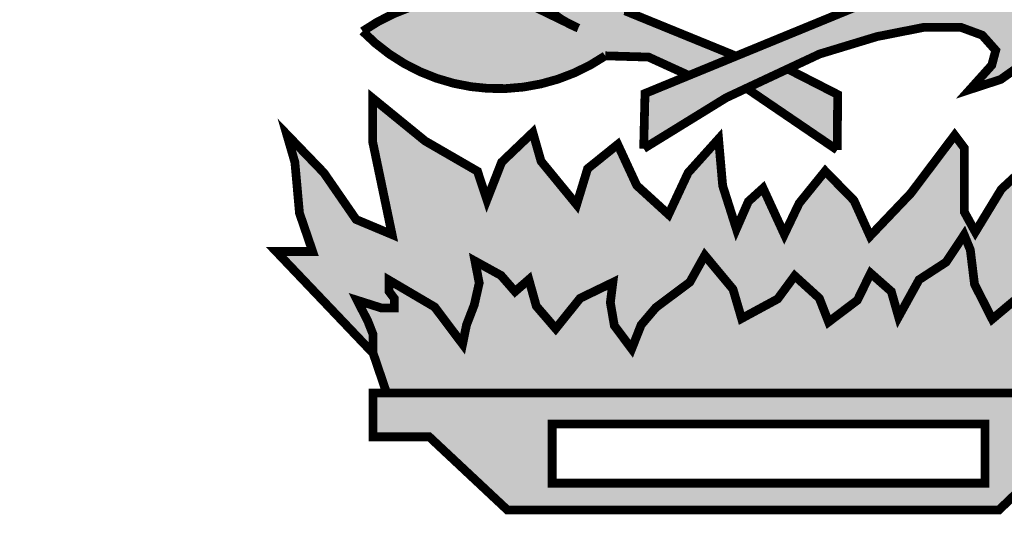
# Model space of a CAD drawing. Header units: millimetres. Extents: x 37.1 to 121.2, y 27.3 to 86.7.
# Tile 6 of 9: x 116.938 to 118.721, y 28.951 to 29.847. Entities that reach past the tile are written whole.
import ezdxf

# ---------------------------------------------------------------- set-up
doc = ezdxf.new("R2010")
doc.units = ezdxf.units.MM
doc.header["$MEASUREMENT"] = 0
doc.layers.get('0').update_dxf_attribs({"lineweight": 5})
doc.layers.add('TXT', color=114, linetype='Continuous')

# ---------------------------------------------------------------- blocks, each defined once
blk = doc.blocks.new('A$Cfa6a0658')
at = {"layer": 'TXT'}
h = blk.add_hatch(color=94, dxfattribs=at)
h.dxf.hatch_style = 1
h.paths.add_polyline_path([(14.59428916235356, 8.788757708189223), (14.83510375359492, 9.02099359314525), (15.16796189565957, 9.193578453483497), (15.40161090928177, 9.193578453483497), (15.55524430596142, 9.148828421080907), (15.70887770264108, 8.963460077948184), (15.77289872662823, 8.787675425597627), (15.86890893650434, 9.043360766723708), (15.86890893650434, 9.190378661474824), (15.79209223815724, 9.417297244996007), (15.62886208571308, 9.593066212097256), (15.311998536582, 9.593066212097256), (15.02396790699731, 9.513165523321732), (14.72629786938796, 9.385330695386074), (15.13622862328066, 9.775877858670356), (15.49472076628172, 9.996396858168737), (15.82437998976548, 10.04434668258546), (16.03883549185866, 9.951662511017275), (16.19246888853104, 9.747111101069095), (16.28528017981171, 9.424324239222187), (16.38129038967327, 9.67360999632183), (16.42611790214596, 10.03794709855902), (16.36201157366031, 10.23114238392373), (16.18278682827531, 10.42609441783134), (15.80830009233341, 10.49321162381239), (15.53946297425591, 10.43887790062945), (15.25458861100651, 10.30145938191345), (14.98250992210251, 10.06495710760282), (15.03693419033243, 10.31424286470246), (15.20016434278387, 10.55074513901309), (15.37994356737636, 10.7950586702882), (15.60719474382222, 10.96764353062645), (15.98807931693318, 11.01877746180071), (16.2121315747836, 10.93249287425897), (16.41390830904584, 10.61636946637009), (16.46177518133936, 10.60969032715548), (16.49700593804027, 10.86217587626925), (16.49700593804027, 11.02197725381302), (16.404151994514, 11.22748546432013), (16.28890562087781, 11.34253680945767), (16.04246093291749, 11.42243749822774), (15.79601624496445, 11.42243749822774), (15.59115749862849, 11.35852008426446), (15.38314248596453, 11.22110156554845), (15.42178542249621, 11.35610455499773), (15.54978481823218, 11.67570731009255), (15.79947107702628, 11.90262589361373), (16.01708284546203, 12.02726092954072), (16.16111948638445, 12.02726092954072), (16.43319817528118, 11.96972741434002), (16.64441210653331, 11.77797517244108), (16.75326064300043, 11.48075527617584), (16.83007734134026, 11.69487469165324), (16.83007734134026, 12.02406113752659), (16.76285739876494, 12.2477799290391), (16.63434617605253, 12.42234113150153), (16.28225187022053, 12.54379206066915), (15.96218940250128, 12.44790809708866), (15.75417438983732, 12.36800740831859), (15.94299589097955, 12.81935061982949), (16.20547782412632, 13.21247016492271), (16.33991770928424, 13.21247016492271), (16.59915807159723, 13.21247016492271), (16.76558714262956, 13.02710182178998), (16.83280708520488, 12.7490493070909), (16.93521513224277, 13.020702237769), (16.93521513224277, 13.23293942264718), (16.93521513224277, 13.41830776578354), (16.84240384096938, 13.61644390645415), (16.72395854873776, 13.712327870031), (16.47751386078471, 13.75707790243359), (16.2948342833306, 13.70730858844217), (16.12200737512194, 13.62100831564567), (16.16039439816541, 13.79999276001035), (16.35885530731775, 14.2889805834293), (16.6565253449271, 14.84670119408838), (16.77812690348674, 15.0256699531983), (16.29163536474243, 14.73803374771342), (15.97438794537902, 14.33067199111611), (15.83355022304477, 13.86405134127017), (15.75656291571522, 14.62299808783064), (15.59636107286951, 15.36273039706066), (15.23151374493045, 15.85810211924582), (15.34031962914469, 15.40746474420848), (15.41086644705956, 14.83724298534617), (15.41760550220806, 13.89634728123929), (14.92945052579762, 14.81209952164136), (14.51461476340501, 15.1314356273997), (14.92629425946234, 14.35934463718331), (15.30619783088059, 13.20927037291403), (15.12569351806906, 13.48434268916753), (14.93887667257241, 13.64243437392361), (14.68240870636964, 13.64243437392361), (14.46390124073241, 13.53492763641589), (14.23592497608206, 13.266176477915), (14.17288495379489, 13.13151856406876), (14.305874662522, 13.1852719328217), (14.63199374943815, 13.23902530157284), (14.91699606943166, 13.06197014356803), (15.10048603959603, 12.67622266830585), (15.10048603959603, 11.86504402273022), (14.93900462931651, 12.2919025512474), (14.717340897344, 12.40888318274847), (14.42201673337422, 12.37591277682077), (14.19037237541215, 12.25523042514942), (13.99903439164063, 12.00379578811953), (14.25584357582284, 12.00379578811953), (14.46232310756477, 12.00379578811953), (14.62346329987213, 11.85295069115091), (14.69396746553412, 11.60151605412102), (14.611136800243, 10.88543710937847), (14.40235404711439, 11.13128779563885), (14.17582795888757, 11.19619338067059), (13.98909641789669, 11.16585809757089), (13.76982121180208, 10.98130538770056), (13.53173636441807, 10.61533701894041), (13.74162807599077, 10.75609649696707), (14.00474979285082, 10.81864929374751), (14.16815055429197, 10.78735721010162), (14.33236170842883, 10.64501352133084), (14.36648350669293, 10.5274211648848), (14.38196627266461, 9.896136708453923), (14.34707673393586, 9.771533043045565), (14.2447966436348, 9.991236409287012), (14.06194645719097, 10.17072278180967), (13.81093797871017, 10.22642112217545), (13.58471045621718, 10.16763278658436), (13.32129017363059, 9.991236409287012), (13.11984360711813, 9.765337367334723), (13.2965092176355, 9.845802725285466), (13.52580770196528, 9.882929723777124), (13.73655245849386, 9.790088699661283), (13.82373365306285, 9.683272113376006), (13.91667290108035, 9.485214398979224), (13.91667290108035, 9.166474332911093), (13.86711098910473, 8.922003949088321), (13.73979402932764, 8.70426123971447), (13.55694384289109, 8.438129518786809), (13.60032117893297, 8.583563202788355), (13.63734333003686, 8.821853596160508), (13.63734333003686, 9.197938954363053), (13.54129046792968, 9.349568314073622), (13.29646656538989, 9.50119767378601), (13.03304628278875, 9.50119767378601), (12.89344547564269, 9.462909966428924), (12.58664785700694, 9.295799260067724), (12.35730672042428, 9.029667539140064), (12.57116509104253, 9.128704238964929), (12.76019985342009, 9.168921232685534), (12.97401557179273, 9.088471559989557), (13.13519841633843, 8.946127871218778), (13.16309298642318, 8.830778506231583), (13.16309298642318, 8.47180576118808), (13.11037480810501, 8.151403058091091), (12.967830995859, 7.888361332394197), (12.98472128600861, 8.281684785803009), (12.92074291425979, 8.521669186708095), (12.79671017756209, 8.686176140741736), (12.47110291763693, 8.75970861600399), (12.10476276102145, 8.674553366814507), (11.81404503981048, 8.473280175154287), (11.70161371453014, 8.289417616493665), (11.77527414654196, 8.310718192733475), (12.0195009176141, 8.417158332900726), (12.25788433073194, 8.417158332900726), (12.49046703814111, 8.291362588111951), (12.55679128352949, 8.130761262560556), (12.55679128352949, 7.841932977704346), (12.41923778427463, 7.436029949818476), (12.29844661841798, 7.204343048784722), (12.31921826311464, 7.346027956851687), (12.31921826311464, 7.485015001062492), (12.244448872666, 7.695620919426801), (12.08143198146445, 7.854543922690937), (11.93189320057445, 7.933048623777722), (11.77847306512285, 7.933048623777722), (11.55988029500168, 7.902415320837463), (11.35664233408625, 7.816256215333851), (11.15711511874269, 7.674116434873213), (11.3316054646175, 7.674116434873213), (11.51953126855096, 7.674116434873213), (11.66719335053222, 7.620504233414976), (11.7649949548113, 7.532431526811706), (11.86083455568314, 7.400314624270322), (11.88199007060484, 7.23182361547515), (11.88199007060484, 7.064132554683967), (11.81349056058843, 6.826751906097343), (11.81349056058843, 6.976875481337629), (11.74072582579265, 7.175435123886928), (11.49039978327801, 7.358513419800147), (11.22484688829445, 7.358513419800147), (11.09117474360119, 7.294737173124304), (11.41268738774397, 7.040808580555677), (11.41268738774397, 6.767696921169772), (11.23994578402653, 6.56168678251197), (11.23994578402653, 6.7437455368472), (11.01192686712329, 6.8993589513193), (10.72982489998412, 6.932313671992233), (10.56480335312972, 6.860396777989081), (10.37274028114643, 6.710571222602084), (10.53179051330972, 6.710571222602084), (10.7118256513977, 6.668628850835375), (10.81384982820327, 6.566753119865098), (10.81384982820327, 6.413931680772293), (10.65484224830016, 6.26034166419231), (10.32774215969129, 6.06258196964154), (7.143538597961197, 4.756078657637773), (7.128226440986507, 4.126550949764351), (8.072461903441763, 4.708222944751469), (9.138256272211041, 5.206794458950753), (9.792925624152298, 5.405542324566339), (10.32744359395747, 5.511009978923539), (10.75311302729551, 5.511009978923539), (10.99640144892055, 5.421525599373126), (11.1500348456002, 5.248940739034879), (11.10520733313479, 5.079555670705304), (10.8555637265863, 4.801503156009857), (11.20761538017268, 4.916554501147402), (11.54051617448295, 5.153056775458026), (11.63435111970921, 5.403832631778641), (11.55753442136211, 5.64673449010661), (11.40070210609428, 5.825703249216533), (11.24067087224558, 5.927986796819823), (11.72400614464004, 5.927986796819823), (11.92242440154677, 5.876837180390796), (12.1432777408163, 5.745802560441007), (12.22393314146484, 5.587993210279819), (12.22393314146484, 5.306740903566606), (12.16950887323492, 5.076638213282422), (12.53119993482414, 5.476125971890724), (12.60848580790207, 5.666576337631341), (12.60848580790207, 5.941429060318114), (12.44845457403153, 6.129997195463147), (12.17641853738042, 6.245048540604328), (11.95556519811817, 6.305766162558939), (12.60208797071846, 6.424017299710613), (12.88696233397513, 6.372883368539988), (13.04699356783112, 6.209897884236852), (13.08542324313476, 5.947828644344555), (13.08542324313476, 5.666576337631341), (13.38624954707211, 6.056480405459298), (13.48887085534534, 6.297578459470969), (13.46327950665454, 6.51809745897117), (13.32564070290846, 6.741816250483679), (13.02869575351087, 6.854295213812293), (12.80144457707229, 6.902229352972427), (13.0831200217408, 7.033263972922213), (13.37119330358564, 7.196265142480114), (13.57281047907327, 7.279349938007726), (13.81285732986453, 7.336883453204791), (14.09133385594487, 7.298533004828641), (14.20653757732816, 7.196265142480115), (14.2897521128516, 6.972546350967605), (14.2897521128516, 6.62097704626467), (14.16819320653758, 6.272027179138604), (14.50105134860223, 6.601213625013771), (14.70625131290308, 6.929019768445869), (14.74783725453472, 7.178305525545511), (14.74783725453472, 7.465941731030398), (14.52715452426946, 7.694350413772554), (14.04701817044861, 7.777450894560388), (13.74299294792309, 7.812601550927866), (14.7255727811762, 8.167354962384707), (15.07766708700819, 8.167354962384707), (15.36578302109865, 8.001169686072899), (15.36578302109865, 7.747507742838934), (15.36578302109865, 7.4438882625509), (15.3017619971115, 7.15625205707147), (15.67019211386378, 7.691181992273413), (15.77260016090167, 8.049135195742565), (15.72781530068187, 8.314404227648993), (15.64413159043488, 8.475554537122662), (15.4136814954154, 8.644939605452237), (14.96877589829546, 8.644939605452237), (14.55590213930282, 8.590621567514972), (14.36383906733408, 8.590621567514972)])
at = {"layer": 'TXT', "true_color": 0x287155}
h = blk.add_hatch(color=107, dxfattribs=at)
h.dxf.hatch_style = 1
h.paths.add_polyline_path([(6.95354325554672, 5.684372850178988), (6.96581793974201, 5.834586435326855, 0.3197937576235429), (5.69464816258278, 6.92237511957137, 0.3474900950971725), (6.242943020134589, 5.569558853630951), (6.381986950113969, 5.502191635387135, -0.0328531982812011), (6.242943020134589, 5.569558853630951), (5.844011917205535, 5.762842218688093, 0.2303405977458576), (3.917669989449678, 5.466463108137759, 0.3641323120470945), (6.689876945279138, 5.186007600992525), (7.184629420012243, 5.171464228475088), (7.644443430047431, 4.961603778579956), (8.183221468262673, 5.182668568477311)])
h.paths.add_polyline_path([(4.393858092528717, 7.817394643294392, 0.0782600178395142), (4.311861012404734, 7.346561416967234, -0.004324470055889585), (4.311662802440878, 7.318183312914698, 0.3295913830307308), (5.4010823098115, 5.85195497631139, -0.01631598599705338), (5.545206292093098, 5.83317383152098), (5.650502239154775, 6.509690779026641, 0.288267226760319)])
h.paths.add_polyline_path([(2.545582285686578, 6.683919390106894, 0.3306051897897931), (4.360417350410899, 5.704000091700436, -0.05674783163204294), (4.846706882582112, 5.836510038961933, 0.3974149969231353)])
h.paths.add_polyline_path([(3.359063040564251, 8.833309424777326, 0.4594744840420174), (3.961286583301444, 6.678591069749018), (4.311662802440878, 7.318183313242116, -0.004618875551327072), (4.311861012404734, 7.346561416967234, 0.2920306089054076)])
h.paths.add_polyline_path([(3.307278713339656, 7.278993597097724, 0.2876958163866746), (1.261310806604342, 7.893149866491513, 0.2846514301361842), (2.785659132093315, 6.766835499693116, -0.099941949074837), (3.491307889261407, 6.810760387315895)])
h.paths.add_polyline_path([(2.362833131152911, 10.39925084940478, 0.5140870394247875), (3.009278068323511, 8.295584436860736, 0.4934267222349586)])
h.paths.add_polyline_path([(0.2051874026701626, 11.43763838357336, 0.4668829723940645), (2.067848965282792, 10.0090530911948, 0.419528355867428)])
h.paths.add_polyline_path([(1.843745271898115, 11.94368373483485, 0.06550949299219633), (1.653219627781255, 11.75037884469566, -0.1053926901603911), (1.249906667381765, 12.37408336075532, 0.1479747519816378), (0.0420690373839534, 12.86963256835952, 0.3605475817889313), (0.6617664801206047, 11.49751631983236), (0.8725082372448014, 11.39454373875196, -0.303744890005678), (2.067848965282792, 10.0090530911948, 0.4120310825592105)])
h.paths.add_polyline_path([(1.428716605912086, 13.23015073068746, 0.1953941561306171), (0.3615155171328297, 14.05572333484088, 0.2101651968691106), (0.4523376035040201, 12.79145353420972, -0.100858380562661), (1.249906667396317, 12.37408336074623, -0.1969900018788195), (1.516503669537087, 13.07909323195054)])
h = blk.add_hatch(color=107, dxfattribs=at)
h.dxf.hatch_style = 1
h.paths.add_polyline_path([(8.773652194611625, 5.036235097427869), (8.302667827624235, 4.815911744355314), (9.33935882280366, 4.110668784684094), (9.34456032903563, 4.744305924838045)])
at = {"layer": 'TXT'}
h = blk.add_hatch(color=2, dxfattribs=at)
h.dxf.hatch_style = 1
h.paths.add_polyline_path([(9.720672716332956, 2.703474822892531), (9.956966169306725, 2.49517463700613), (10.0400527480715, 2.205546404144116), (10.27429889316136, 2.629048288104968), (10.58344238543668, 2.829819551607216), (10.78953804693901, 3.141015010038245), (10.85995690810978, 2.969826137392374), (10.90768477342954, 2.578322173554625), (11.10994173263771, 2.179006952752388), (11.42411819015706, 2.442519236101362), (11.67043492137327, 2.909312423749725), (11.88408003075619, 2.550433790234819), (11.94187382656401, 2.148891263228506), (12.30143227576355, 2.746954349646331), (12.44973414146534, 3.145987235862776), (12.67843549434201, 2.726877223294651), (12.72117304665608, 2.395604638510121), (12.88704763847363, 2.61143374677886), (13.11323250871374, 2.799656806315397), (13.54099190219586, 3.574398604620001), (13.25232148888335, 3.52701344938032), (12.97550840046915, 3.380905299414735), (13.08226697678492, 3.724443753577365), (13.16531090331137, 4.17065788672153), (13.12180561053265, 4.668194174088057), (13.04272834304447, 4.518133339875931), (12.73030062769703, 4.24568046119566), (12.1687837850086, 3.854756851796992), (12.02184679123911, 3.62099949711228), (11.85482058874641, 3.851117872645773), (11.83775968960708, 4.060092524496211), (11.78175728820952, 4.186452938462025), (11.21448239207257, 3.662988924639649), (10.91715357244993, 3.174659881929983), (10.79196922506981, 3.401249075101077), (10.79196922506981, 3.737211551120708), (10.79196922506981, 4.131758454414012), (10.68103072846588, 4.279858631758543), (10.18025068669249, 3.615744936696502), (9.71470140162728, 3.127431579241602), (9.530827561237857, 3.533711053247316), (9.202191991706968, 3.869673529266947), (8.904863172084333, 3.502450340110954), (8.735021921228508, 3.147226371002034), (8.492501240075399, 3.674596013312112), (8.324238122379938, 3.522245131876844), (8.187324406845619, 3.209716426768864), (8.030833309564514, 3.701951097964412), (7.983873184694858, 4.237147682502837), (7.635702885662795, 3.850396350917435), (7.412716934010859, 3.373799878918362), (7.048850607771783, 3.705856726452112), (6.831963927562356, 4.17432823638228), (6.487674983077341, 3.896965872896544), (6.362490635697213, 3.486780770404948), (5.955630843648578, 3.98290538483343), (5.861710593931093, 4.311056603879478), (5.505692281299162, 3.971188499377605), (5.337471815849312, 3.541459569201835), (5.229860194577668, 3.867571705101), (4.631790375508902, 4.213306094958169), (4.033763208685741, 4.70047442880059), (4.033763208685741, 4.19758946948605), (4.254104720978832, 3.144685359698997), (3.842766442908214, 3.317034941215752), (3.475104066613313, 3.849580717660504), (3.050884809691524, 4.289316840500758), (3.143824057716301, 3.970608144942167), (3.196328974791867, 3.389641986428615), (3.346550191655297, 2.950972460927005), (2.930392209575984, 2.950972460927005), (4.037431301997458, 1.789055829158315), (4.037431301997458, 2.002877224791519), (3.976822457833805, 2.156184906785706), (3.855647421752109, 2.39422433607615), (4.134422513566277, 2.305461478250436), (4.279866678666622, 2.305461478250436), (4.279866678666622, 2.414395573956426), (4.219257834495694, 2.495080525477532), (4.219257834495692, 2.6241858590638), (4.740468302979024, 2.317570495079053), (5.059635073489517, 1.893958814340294), (5.104078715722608, 2.111811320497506), (5.192966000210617, 2.341772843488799), (5.249565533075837, 2.591905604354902), (5.201069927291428, 2.842038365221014), (5.498704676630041, 2.677960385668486), (5.658941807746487, 2.49390413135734), (5.816499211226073, 2.631071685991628), (5.901377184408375, 2.328487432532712), (6.123595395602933, 2.070292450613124), (6.402370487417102, 2.417250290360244), (6.77660130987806, 2.598399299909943), (6.747640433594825, 2.369096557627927), (6.792851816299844, 2.105584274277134), (6.991440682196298, 1.839562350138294), (7.099478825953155, 2.113113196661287), (7.267912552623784, 2.31137481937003), (7.655664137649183, 2.601285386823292), (7.826571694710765, 2.907461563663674), (8.148894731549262, 2.519925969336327), (8.246909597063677, 2.186143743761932), (8.659100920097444, 2.409501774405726), (8.853595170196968, 2.673359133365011), (9.13510000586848, 2.417375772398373), (9.240664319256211, 2.146334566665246), (9.569897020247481, 2.394789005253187)])
h = blk.add_hatch(color=1, dxfattribs=at)
h.dxf.hatch_style = 1
h.paths.add_polyline_path([(10.0400527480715, 2.205546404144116), (9.956966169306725, 2.49517463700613), (9.720672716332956, 2.703474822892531), (9.569897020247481, 2.394789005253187), (9.240664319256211, 2.146334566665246), (9.13510000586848, 2.417375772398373), (8.853595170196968, 2.673359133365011), (8.659100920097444, 2.409501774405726), (8.246909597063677, 2.186143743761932), (8.148894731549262, 2.519925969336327), (7.826571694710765, 2.907461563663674), (7.655664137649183, 2.601285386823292), (7.267912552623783, 2.311374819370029), (7.099478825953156, 2.113113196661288), (6.991440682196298, 1.839562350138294), (6.792851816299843, 2.105584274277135), (6.747640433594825, 2.369096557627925), (6.77660130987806, 2.598399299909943), (6.402370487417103, 2.417250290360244), (6.123595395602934, 2.070292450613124), (5.901377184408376, 2.32848743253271), (5.816499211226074, 2.631071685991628), (5.658941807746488, 2.493904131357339), (5.498704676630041, 2.677960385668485), (5.201069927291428, 2.842038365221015), (5.249565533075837, 2.591905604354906), (5.192966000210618, 2.341772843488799), (5.10407871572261, 2.111811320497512), (5.059635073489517, 1.893958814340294), (4.740468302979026, 2.317570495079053), (4.219257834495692, 2.6241858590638), (4.219257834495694, 2.495080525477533), (4.279866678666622, 2.414395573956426), (4.279866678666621, 2.305461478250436), (4.134422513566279, 2.305461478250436), (3.855647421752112, 2.394224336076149), (3.976822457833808, 2.156184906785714), (4.037431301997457, 2.00287722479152), (4.037431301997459, 1.789055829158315), (4.191779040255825, 1.335924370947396), (12.4797270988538, 1.335924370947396, 0.2245356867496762), (13.02148599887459, 1.883879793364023, -0.1790404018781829), (13.31981780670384, 2.374283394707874, 0.2419435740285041), (13.49789807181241, 2.906268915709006), (13.11323250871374, 2.799656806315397), (12.88704763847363, 2.611433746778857), (12.72117304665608, 2.395604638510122), (12.67843549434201, 2.72687722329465), (12.44973414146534, 3.145987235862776), (12.30143227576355, 2.746954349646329), (11.94187382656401, 2.148891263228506), (11.88408003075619, 2.55043379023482), (11.67043492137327, 2.909312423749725), (11.42411819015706, 2.442519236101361), (11.10994173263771, 2.179006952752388), (10.90768477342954, 2.578322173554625), (10.85995690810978, 2.969826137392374), (10.78953804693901, 3.141015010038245), (10.58344238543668, 2.829819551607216), (10.27429889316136, 2.629048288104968)])
at = {"layer": 'TXT', "true_color": 0x000000}
h = blk.add_hatch(color=18, dxfattribs=at)
h.dxf.hatch_style = 1
h.paths.add_polyline_path([(4.036866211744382, 1.335924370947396), (4.036866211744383, 0.8344636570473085), (4.679165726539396, 0.8344636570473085), (5.570343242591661, 1.110223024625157e-16), (11.18773835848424, -1.110223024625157e-16), (12.09713243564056, 0.870633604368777), (12.68219534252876, 0.870633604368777), (12.68219534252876, 1.326648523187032), (12.35821726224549, 1.335924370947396)])
h.paths.add_polyline_path([(11.02680858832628, 0.3059248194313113), (6.082892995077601, 0.3059248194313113), (6.082892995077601, 0.9809560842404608), (11.02680858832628, 0.9809560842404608)], flags=16)
at = {"layer": 'TXT', "color": 18, "true_color": 0x000000, "const_width": 0.1}
for points in [[(7.128226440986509, 4.126550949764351), (7.143538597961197, 4.756078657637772), (10.3277421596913, 6.062581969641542), (10.65484224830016, 6.26034166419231), (10.81384982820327, 6.413931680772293), (10.81384982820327, 6.566753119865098), (10.7118256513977, 6.668628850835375), (10.53179051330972, 6.710571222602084), (10.37274028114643, 6.710571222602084), (10.56480335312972, 6.860396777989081), (10.72982489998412, 6.932313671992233), (11.01192686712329, 6.8993589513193), (11.23994578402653, 6.7437455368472), (11.23994578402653, 6.56168678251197), (11.41268738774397, 6.767696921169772)], [(11.54051617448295, 5.153056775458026), (11.20761538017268, 4.916554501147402), (10.8555637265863, 4.801503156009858), (11.10520733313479, 5.079555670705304), (11.1500348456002, 5.248940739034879), (10.99640144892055, 5.421525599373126), (10.75311302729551, 5.511009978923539), (10.32744359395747, 5.511009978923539), (9.792925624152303, 5.405542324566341), (9.138256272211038, 5.206794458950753), (8.072461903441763, 4.708222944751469), (7.128226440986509, 4.126550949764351)], [(7.644443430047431, 4.961603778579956), (7.184629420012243, 5.171464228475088), (6.689876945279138, 5.186007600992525)], [(9.33935882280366, 4.110668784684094), (9.34456032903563, 4.744305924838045), (8.773652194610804, 5.036235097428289)], [(11.42411819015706, 2.442519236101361), (11.10994173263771, 2.179006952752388), (10.90768477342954, 2.578322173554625), (10.85995690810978, 2.969826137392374), (10.78953804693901, 3.141015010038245), (10.58344238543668, 2.829819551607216), (10.27429889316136, 2.629048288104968), (10.0400527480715, 2.205546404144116), (9.956966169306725, 2.49517463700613), (9.720672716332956, 2.703474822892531), (9.569897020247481, 2.394789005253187), (9.240664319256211, 2.146334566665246), (9.13510000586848, 2.417375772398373), (8.853595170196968, 2.673359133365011), (8.659100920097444, 2.409501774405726), (8.246909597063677, 2.186143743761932), (8.148894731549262, 2.519925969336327), (7.826571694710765, 2.907461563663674), (7.655664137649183, 2.601285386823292), (7.267912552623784, 2.31137481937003), (7.099478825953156, 2.113113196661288), (6.991440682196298, 1.839562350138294), (6.792851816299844, 2.105584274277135), (6.747640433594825, 2.369096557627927), (6.77660130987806, 2.598399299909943), (6.402370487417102, 2.417250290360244), (6.123595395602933, 2.070292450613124), (5.901377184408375, 2.328487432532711), (5.816499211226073, 2.631071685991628), (5.658941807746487, 2.49390413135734), (5.498704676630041, 2.677960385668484), (5.201069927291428, 2.842038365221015), (5.249565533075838, 2.591905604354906), (5.192966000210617, 2.341772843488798), (5.104078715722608, 2.111811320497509), (5.059635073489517, 1.893958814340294), (4.740468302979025, 2.317570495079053), (4.219257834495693, 2.6241858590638), (4.219257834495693, 2.495080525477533), (4.279866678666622, 2.414395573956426), (4.279866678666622, 2.305461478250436), (4.134422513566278, 2.305461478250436), (3.85564742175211, 2.394224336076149), (3.976822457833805, 2.156184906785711), (4.037431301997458, 2.002877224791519), (4.037431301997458, 1.789055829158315), (2.930392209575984, 2.950972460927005), (3.346550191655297, 2.950972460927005), (3.196328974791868, 3.389641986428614), (3.143824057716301, 3.970608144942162), (3.050884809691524, 4.28931684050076), (3.475104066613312, 3.849580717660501), (3.842766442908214, 3.317034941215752), (4.25410472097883, 3.144685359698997), (4.033763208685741, 4.197589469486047), (4.033763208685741, 4.70047442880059), (4.631790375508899, 4.21330609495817), (5.229860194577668, 3.867571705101), (5.337471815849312, 3.541459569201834), (5.505692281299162, 3.971188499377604), (5.861710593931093, 4.311056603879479), (5.955630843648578, 3.98290538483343), (6.362490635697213, 3.486780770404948), (6.487674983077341, 3.896965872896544), (6.831963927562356, 4.17432823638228), (7.048850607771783, 3.705856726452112), (7.412716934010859, 3.373799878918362), (7.635702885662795, 3.850396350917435), (7.983873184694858, 4.237147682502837), (8.030833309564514, 3.701951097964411), (8.187324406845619, 3.209716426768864), (8.324238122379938, 3.522245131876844), (8.492501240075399, 3.674596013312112), (8.735021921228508, 3.147226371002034), (8.904863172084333, 3.502450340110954), (9.202191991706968, 3.869673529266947), (9.530827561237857, 3.533711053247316), (9.71470140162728, 3.127431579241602), (10.18025068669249, 3.615744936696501), (10.68103072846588, 4.279858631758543), (10.79196922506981, 4.131758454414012), (10.79196922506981, 3.737211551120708), (10.79196922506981, 3.401249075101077), (10.91715357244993, 3.174659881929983), (11.21448239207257, 3.662988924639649), (11.78175728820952, 4.186452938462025)], [(9.33935882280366, 4.110668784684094), (8.302667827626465, 4.815911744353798)], [(4.037431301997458, 1.789055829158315), (4.191779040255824, 1.335924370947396)], [(12.4797270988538, 1.335924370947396), (4.036866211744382, 1.335924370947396), (4.036866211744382, 0.8344636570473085), (4.679165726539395, 0.8344636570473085), (5.570343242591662, 0), (11.18773835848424, 0), (12.09713243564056, 0.870633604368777), (12.68219534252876, 0.870633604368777), (12.68219534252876, 1.326648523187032), (12.35821726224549, 1.335924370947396)], [(6.0828929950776, 0.9809560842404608), (6.0828929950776, 0.3059248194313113), (11.02680858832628, 0.3059248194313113), (11.02680858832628, 0.9809560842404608), (6.0828929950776, 0.9809560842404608)]]:
    blk.add_lwpolyline(points, dxfattribs=at)
for points in [[(6.381986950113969, 5.502191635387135, -0.3847354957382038), (5.69464816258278, 6.92237511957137, -1.574868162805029)], [(8.183221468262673, 5.182668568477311), (6.95354325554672, 5.684372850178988), (6.96581793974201, 5.834586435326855, 0.319793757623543), (5.69464816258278, 6.92237511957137, 0.5403031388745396)], [(6.381986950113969, 5.502191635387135), (5.844011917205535, 5.762842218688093, 0.2303405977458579), (3.917669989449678, 5.466463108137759, 2.854651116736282)], [(6.689876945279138, 5.186007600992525, -0.3641323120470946), (3.917669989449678, 5.466463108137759, -35.99866192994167)]]:
    blk.add_lwpolyline(points, format="xyb", dxfattribs=at)
blk = doc.blocks.new('Carimbo_Rafael_2022')
at = {"xscale": 0.158582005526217, "yscale": 0.158582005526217, "zscale": 0.158582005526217}
blk.add_blockref('A$Cfa6a0658', (572.0048602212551, -60.2313982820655), dxfattribs=at)

msp = doc.modelspace()

# ---------------------------------------------------------------- block references
msp.add_blockref('Carimbo_Rafael_2022', (-455.0673530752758, 89.19034894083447))

doc.saveas('drawing.dxf')
